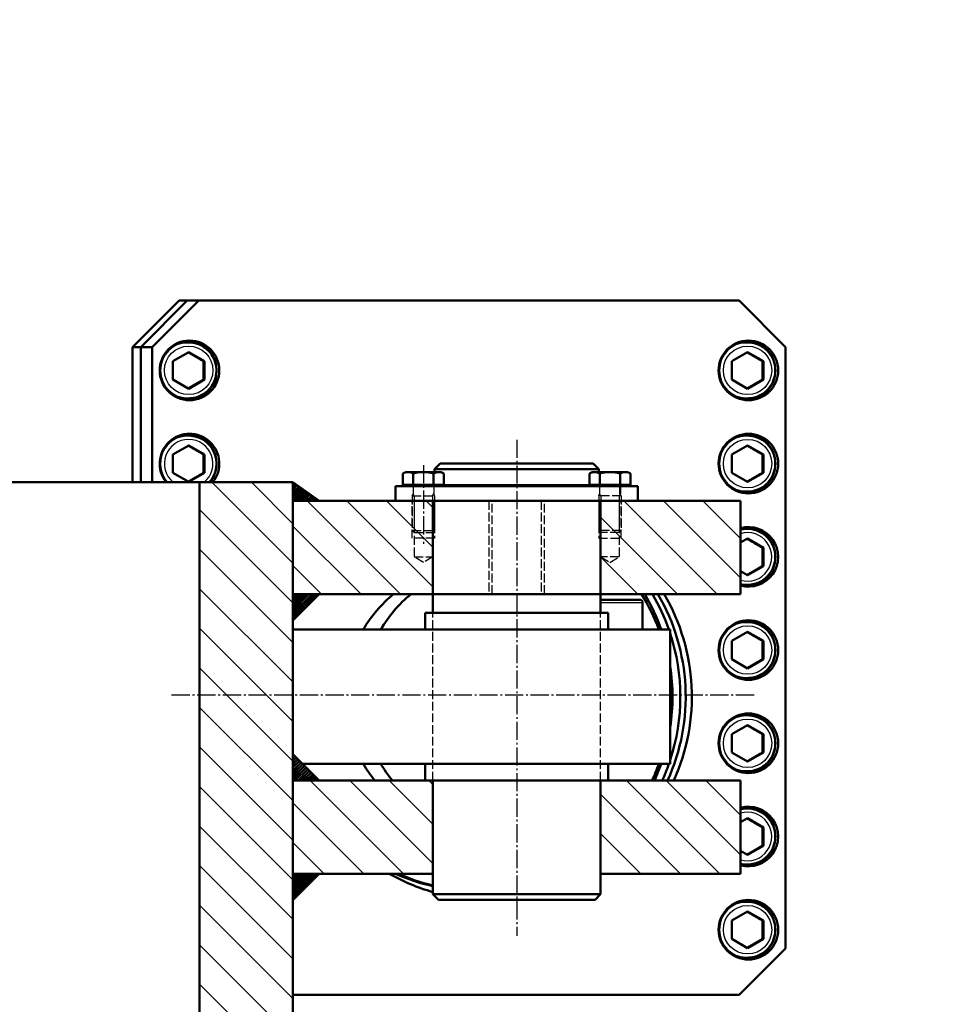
# Model space of a CAD drawing. Header units: millimetres. Extents: x 214111 to 284873, y 268617 to 319354.
# Tile 27 of 37: x 228390 to 228886, y 281015 to 281543. Entities that reach past the tile are written whole.
import ezdxf

# ---------------------------------------------------------------- set-up
doc = ezdxf.new("R2010")
doc.units = ezdxf.units.MM
doc.linetypes.add('AM_DIN_F_W050', pattern=[6.25, 4.75, -1.5])
doc.linetypes.add('AM_DIN_G_W050', pattern=[13.75, 9.75, -1.5, 1, -1.5])
for name, color, linetype, lineweight in [('AM_0', 7, 'Continuous', 50), ('AM_3', 6, 'AM_DIN_F_W050', 25), ('AM_4', 3, 'Continuous', 25), ('AM_7', 4, 'AM_DIN_G_W050', 25), ('AM_8', 1, 'Continuous', 25), ('ОГСО_Оборудование', 7, 'Continuous', 18)]:
    doc.layers.add(name, color=color, linetype=linetype, lineweight=lineweight)
doc.layers.add('ГТО-2_Штриховка_018', color=7, linetype='Continuous', lineweight=18, true_color=0x6b6b6b)
pattern_1 = [(135, (-2743.1365, -7991.0269), (0.449012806, 0.449012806), [])]
pattern_2 = [(45, (-2763.137, -7991.027), (10.606602, -10.606602), [])]

# ---------------------------------------------------------------- blocks, each defined once
blk = doc.blocks.new('wr67e56ue5AE')
at = {"layer": 'AM_8'}
h = blk.add_hatch(dxfattribs=at)
h.set_pattern_fill('ANSI31', color=256, scale=0.2, style=0)
h.set_pattern_definition(pattern_1)
h.paths.add_polyline_path([(-1517.5, 447.5), (-1531.64, 447.5), (-1517.5, 457.5)])
at = {"layer": 'AM_8', "ltscale": 0.8}
h = blk.add_hatch(dxfattribs=at)
h.set_pattern_fill('_U', color=256, scale=15, angle=135, style=0, pattern_type=0)
h.set_pattern_definition([(45, (-2743.137, -7991.027), (10.606602, -10.606602), [])])
h.paths.add_polyline_path([(-1512.5, 12.5), (-1517.5, 12.5), (-1517.5, 457.5), (-1467.5, 457.5), (-1467.5, 12.5)])
h = blk.add_hatch(dxfattribs=at)
h.set_pattern_fill('_U', color=256, scale=15, angle=135, style=0, pattern_type=0)
h.set_pattern_definition(pattern_2)
h.paths.add_polyline_path([(-1592.5, 397.5), (-1592.5, 447.5), (-1517.5, 447.5), (-1517.5, 397.5)])
h.paths.add_polyline_path([(-1682.5, 447.5), (-1682.5, 397.5), (-1757.5, 397.5), (-1757.5, 447.5)])
at = {"layer": 'AM_8'}
h = blk.add_hatch(dxfattribs=at)
h.set_pattern_fill('ANSI31', color=256, scale=0.2, style=0)
h.set_pattern_definition(pattern_1)
h.paths.add_polyline_path([(-1531.64, 397.5), (-1517.5, 397.5), (-1517.5, 383.36)])
h = blk.add_hatch(dxfattribs=at)
h.set_pattern_fill('ANSI31', color=256, scale=0.2, style=0)
h.set_pattern_definition(pattern_1)
h.paths.add_polyline_path([(-1517.5, 297.5), (-1531.64, 297.5), (-1517.5, 311.64)])
at = {"layer": 'AM_8', "ltscale": 0.8}
h = blk.add_hatch(dxfattribs=at)
h.set_pattern_fill('_U', color=256, scale=15, angle=135, style=0, pattern_type=0)
h.set_pattern_definition(pattern_2)
h.paths.add_polyline_path([(-1592.5, 247.5), (-1592.5, 297.5), (-1517.5, 297.5), (-1517.5, 247.5)])
h.paths.add_polyline_path([(-1682.5, 297.5), (-1682.5, 247.5), (-1757.5, 247.5), (-1757.5, 297.5)])
at = {"layer": 'AM_8'}
h = blk.add_hatch(dxfattribs=at)
h.set_pattern_fill('ANSI31', color=256, scale=0.2, style=0)
h.set_pattern_definition(pattern_1)
h.paths.add_polyline_path([(-1531.64, 247.5), (-1517.5, 247.5), (-1517.5, 233.36)])
at = {"layer": 'AM_0'}
for p, q in [((-1756.74, 555.03), (-1781.71, 530.03)), ((-1456.53, 555.03), (-1756.74, 555.03)), ((-1442.13, 530.03), (-1467.09, 555.03)), ((-1435.92, 530.03), (-1460.89, 555.03)), ((-1456.53, 555.03), (-1431.56, 530.03)), ((-1781.71, 530.03), (-1781.71, 207.5)), ((-1761.19, 532.5), (-1760.29, 532.5)), ((-1461.56, 532.5), (-1460.66, 532.5)), ((-1431.56, 530.03), (-1442.13, 530.03)), ((-1442.13, 457.5), (-1442.13, 530.03)), ((-1435.92, 457.5), (-1435.92, 530.03)), ((-1431.56, 457.5), (-1431.56, 530.03)), ((-1761.29, 527.31), (-1769.77, 522.41)), ((-1752.8, 522.41), (-1761.29, 527.31)), ((-1461.65, 527.31), (-1470.14, 522.41)), ((-1453.17, 522.41), (-1461.65, 527.31)), ((-1769.77, 522.41), (-1769.77, 512.59)), ((-1769.28, 522.41), (-1769.77, 522.41)), ((-1752.8, 512.59), (-1752.8, 522.41)), ((-1470.14, 522.41), (-1470.14, 512.59)), ((-1469.65, 522.41), (-1470.14, 522.41)), ((-1453.17, 512.59), (-1453.17, 522.41)), ((-1769.77, 512.59), (-1761.29, 507.69)), ((-1769.28, 512.59), (-1769.77, 512.59)), ((-1761.29, 507.69), (-1752.8, 512.59)), ((-1470.14, 512.59), (-1461.65, 507.69)), ((-1469.65, 512.59), (-1470.14, 512.59)), ((-1461.65, 507.69), (-1453.17, 512.59)), ((-1761.19, 502.5), (-1760.29, 502.5)), ((-1461.56, 502.5), (-1460.66, 502.5)), ((-1761.19, 482.5), (-1760.29, 482.5)), ((-1461.56, 482.5), (-1460.66, 482.5)), ((-1761.29, 477.31), (-1769.77, 472.41)), ((-1752.8, 472.41), (-1761.29, 477.31)), ((-1461.65, 477.31), (-1470.14, 472.41)), ((-1453.17, 472.41), (-1461.65, 477.31)), ((-1769.77, 472.41), (-1769.77, 462.59)), ((-1769.28, 472.41), (-1769.77, 472.41)), ((-1752.8, 462.59), (-1752.8, 472.41)), ((-1470.14, 472.41), (-1470.14, 462.59)), ((-1469.65, 472.41), (-1470.14, 472.41)), ((-1453.17, 462.59), (-1453.17, 472.41)), ((-1678.5, 467.5), (-1681.5, 464.5)), ((-1596.5, 467.5), (-1678.5, 467.5)), ((-1676.49, 467.5), (-1670.77, 467.5)), ((-1670.77, 467.5), (-1670.76, 467.5)), ((-1596.5, 467.5), (-1593.5, 464.5)), ((-1769.77, 462.59), (-1761.29, 457.69)), ((-1769.28, 462.59), (-1769.77, 462.59)), ((-1761.29, 457.69), (-1752.8, 462.59)), ((-1698.47, 462.15), (-1697, 463)), ((-1698.47, 462.15), (-1698.47, 456.1)), ((-1678, 463), (-1697, 463)), ((-1692.99, 462.15), (-1692.99, 456.1)), ((-1682.01, 462.15), (-1682.01, 456.1)), ((-1681.5, 464.5), (-1593.5, 464.5)), ((-1676.53, 462.15), (-1678, 463)), ((-1676.53, 462.15), (-1676.53, 456.1)), ((-1598.47, 462.15), (-1597, 463)), ((-1598.47, 462.15), (-1598.47, 456.1)), ((-1597, 463), (-1578, 463)), ((-1592.99, 462.15), (-1592.99, 456.1)), ((-1582.01, 462.15), (-1582.01, 456.1)), ((-1576.53, 462.15), (-1578, 463)), ((-1576.53, 462.15), (-1576.53, 456.1)), ((-1470.14, 462.59), (-1461.65, 457.69)), ((-1469.65, 462.59), (-1470.14, 462.59)), ((-1461.65, 457.69), (-1453.17, 462.59)), ((-1572.5, 455.5), (-1702.5, 455.5)), ((-1702.5, 455.5), (-1702.5, 447.5)), ((-1698.47, 456.1), (-1696.1, 456.1)), ((-1696.1, 456.1), (-1678.9, 456.1)), ((-1696.1, 456.1), (-1696.1, 455.5)), ((-1693.03, 455.5), (-1693.03, 451.32)), ((-1678.9, 456.1), (-1676.53, 456.1)), ((-1678.9, 456.1), (-1678.9, 455.5)), ((-1596.1, 456.1), (-1598.47, 456.1)), ((-1578.9, 456.1), (-1596.1, 456.1)), ((-1596.1, 456.1), (-1596.1, 455.5)), ((-1578.9, 456.1), (-1578.9, 455.5)), ((-1576.53, 456.1), (-1578.9, 456.1)), ((-1572.5, 455.5), (-1572.5, 447.5)), ((-1531.64, 447.5), (-1517.5, 457.5)), ((-1517.5, 457.5), (-1467.5, 457.5)), ((-1517.5, 172.5), (-1517.5, 457.5)), ((-1517.5, 456.5), (-1517.5, 406.5)), ((-1517.5, 456.5), (-1517.5, 406.5)), ((-1467.5, 12.5), (-1467.5, 457.5)), ((-1326.91, 457.5), (-1467.5, 457.5)), ((-1392.77, 457.5), (-1431.56, 457.5)), ((-1761.19, 452.5), (-1760.29, 452.5)), ((-1757.5, 397.5), (-1757.5, 447.5)), ((-1757.5, 447.5), (-1517.5, 447.5)), ((-1757.5, 397.5), (-1757.5, 447.5)), ((-1682.5, 397.5), (-1682.5, 447.5)), ((-1579.5, 447.5), (-1595.5, 447.5)), ((-1592.5, 447.5), (-1592.5, 397.5)), ((-1761.19, 432.5), (-1760.29, 432.5)), ((-1761.29, 427.31), (-1769.77, 422.41)), ((-1757.5, 425.13), (-1761.29, 427.31)), ((-1769.77, 422.41), (-1769.77, 412.59)), ((-1769.28, 422.41), (-1769.77, 422.41)), ((-1769.77, 412.59), (-1761.29, 407.69)), ((-1769.28, 412.59), (-1769.77, 412.59)), ((-1761.29, 407.69), (-1757.5, 409.87)), ((-1761.19, 402.5), (-1760.29, 402.5)), ((-1517.5, 397.5), (-1757.5, 397.5)), ((-1682.5, 387.5), (-1682.5, 397.5)), ((-1592.5, 387.5), (-1592.5, 397.5)), ((-1531.64, 397.5), (-1517.5, 383.36, 0)), ((-1705.02, 392.9), (-1705.02, 378.5)), ((-1682.62, 394.5), (-1703.42, 394.5)), ((-1588.5, 387.5), (-1686.5, 387.5)), ((-1686.5, 387.5), (-1686.5, 378.5)), ((-1588.5, 387.5), (-1588.5, 378.5)), ((-1761.19, 382.5), (-1760.29, 382.5)), ((-1761.29, 377.31), (-1769.77, 372.41)), ((-1752.8, 372.41), (-1761.29, 377.31)), ((-1517.5, 378.5), (-1719.83, 378.5)), ((-1719.83, 378.5), (-1719.83, 306.5)), ((-1769.77, 372.41), (-1769.77, 362.59)), ((-1769.28, 372.41), (-1769.77, 372.41)), ((-1752.8, 362.59), (-1752.8, 372.41)), ((-1769.77, 362.59), (-1761.29, 357.69)), ((-1769.28, 362.59), (-1769.77, 362.59)), ((-1761.29, 357.69), (-1752.8, 362.59)), ((-1761.19, 352.5), (-1760.29, 352.5)), ((-1761.19, 332.5), (-1760.29, 332.5)), ((-1761.29, 327.31), (-1769.77, 322.41)), ((-1769.77, 322.41), (-1769.77, 312.59)), ((-1769.28, 322.41), (-1769.77, 322.41)), ((-1752.8, 322.41), (-1761.29, 327.31)), ((-1752.8, 312.59), (-1752.8, 322.41)), ((-1769.77, 312.59), (-1761.29, 307.69)), ((-1769.28, 312.59), (-1769.77, 312.59)), ((-1761.29, 307.69), (-1752.8, 312.59)), ((-1531.64, 297.5), (-1517.5, 311.64, 0)), ((-1522.64, 306.5), (-1719.83, 306.5)), ((-1686.5, 297.5), (-1686.5, 306.5)), ((-1588.5, 297.5), (-1588.5, 306.5)), ((-1761.19, 302.5), (-1760.29, 302.5)), ((-1757.5, 247.5), (-1757.5, 297.5)), ((-1757.5, 297.5), (-1517.5, 297.5)), ((-1682.5, 247.5), (-1682.5, 297.5)), ((-1592.5, 247.5), (-1592.5, 297.5)), ((-1761.19, 282.5), (-1760.29, 282.5)), ((-1517.5, 280.5), (-1517.5, 230.5)), ((-1761.29, 277.31), (-1769.77, 272.41)), ((-1757.5, 275.13), (-1761.29, 277.31)), ((-1769.77, 272.41), (-1769.77, 262.59)), ((-1769.28, 272.41), (-1769.77, 272.41)), ((-1769.77, 262.59), (-1761.29, 257.69)), ((-1769.28, 262.59), (-1769.77, 262.59)), ((-1761.29, 257.69), (-1757.5, 259.87)), ((-1761.19, 252.5), (-1760.29, 252.5)), ((-1682.5, 247.5), (-1757.5, 247.5)), ((-1517.5, 247.5), (-1592.5, 247.5)), ((-1531.64, 247.5), (-1517.5, 233.36, 0)), ((-1761.19, 232.5), (-1760.29, 232.5)), ((-1679.5, 233.5), (-1682.5, 236.5)), ((-1592.5, 236.5), (-1682.5, 236.5)), ((-1595.5, 233.5), (-1679.5, 233.5)), ((-1595.5, 233.5), (-1592.5, 236.5)), ((-1761.29, 227.31), (-1769.77, 222.41)), ((-1752.8, 222.41), (-1761.29, 227.31)), ((-1769.77, 222.41), (-1769.77, 212.59)), ((-1769.28, 222.41), (-1769.77, 222.41)), ((-1752.8, 212.59), (-1752.8, 222.41)), ((-1769.77, 212.59), (-1761.29, 207.69)), ((-1769.28, 212.59), (-1769.77, 212.59)), ((-1761.29, 207.69), (-1752.8, 212.59)), ((-1781.71, 207.5), (-1756.74, 182.5)), ((-1761.19, 202.5), (-1760.29, 202.5)), ((-1756.74, 182.5), (-1517.5, 182.5))]:
    blk.add_line(p, q, dxfattribs=at)
for points in [[(-1681.5, 463), (-1681.5, 464.5)], [(-1593.5, 463), (-1593.5, 464.5)], [(-1678.9, 456), (-1602.5, 456), (-1596.1, 456)], [(-1682.5, 236.5), (-1682.5, 247.5)], [(-1592.5, 236.5), (-1592.5, 247.5)]]:
    blk.add_lwpolyline(points, dxfattribs=at)
for centre, radius, start, end in [((-1695.73, 458.15), 4.85, 55.5531, 115.5531), ((-1687.5, 444.86), 18.14, 72.3875, 107.6125), ((-1679.27, 458.15), 4.85, 64.4469, 124.4469), ((-1595.73, 458.15), 4.85, 55.5531, 115.5531), ((-1587.5, 444.86), 18.14, 72.3875, 107.6125), ((-1579.27, 458.15), 4.85, 64.4469, 124.4469), ((-1703.42, 392.9), 1.6, 90, 180)]:
    blk.add_arc(centre, radius, start, end, dxfattribs=at)
at = {"layer": 'AM_0', "extrusion": (0, 0, -1)}
for centre in [(-1761.73, 517.5), (-1462.1, 517.5), (-1761.73, 467.5), (-1761.73, 367.5), (-1761.73, 317.5), (-1761.73, 217.5)]:
    blk.add_ellipse(centre, major_axis=(0, -16), ratio=0.998769, dxfattribs=at)
for centre, major_axis, start_param, end_param in [((-1760.29, 517.5), (0, 16), 3.18662, 6.238158), ((-1460.66, 517.5), (0, 16), 3.18662, 6.238158), ((-1760.29, 517.5), (0, 15), 0, 0.73338), ((-1460.66, 517.5), (0, 15), 0, 0.73338), ((-1760.29, 517.5), (0, 15), 2.408213, 3.141593), ((-1460.66, 517.5), (0, 15), 2.408213, 3.141593), ((-1760.29, 467.5), (0, 16), 3.18662, 6.238158), ((-1760.29, 467.5), (0, 15), 0, 0.73338), ((-1462.1, 467.5), (0, 16), 4.037257, 8.529113), ((-1460.66, 467.5), (0, 16), 4.037257, 6.238158), ((-1460.66, 467.5), (0, 15), 0, 0.73338), ((-1760.29, 467.5), (0, 15), 2.408213, 3.141593), ((-1761.73, 417.5), (0, 16), 2.873592, 6.551186), ((-1760.29, 417.5), (0, 16), 3.18662, 6.238158), ((-1760.29, 417.5), (0, 15), 0, 0.187529), ((-1760.29, 417.5), (0, 15), 2.954064, 3.141593), ((-1622.56, 342.5), (0, 109), 4.286815, 5.241293), ((-1619.24, 342.5), (0, 109), 4.286815, 5.241293), ((-1616.36, 342.5), (0, 109), -1.234201, -1.041893), ((-1612.19, 342.5), (0, 109), -1.234201, -1.041893), ((-1616.33, 342.5), (0, 104), -1.217328, -1.013556), ((-1625.71, 342.5), (0, 71), 0.684638, 1.039047), ((-1616.33, 342.5), (0, 71), 0.684638, 1.039047), ((-1760.29, 367.5), (0, 16), 3.18662, 6.238158), ((-1760.29, 367.5), (0, 15), 0, 0.73338), ((-1616.36, 342.5), (0, 109), 4.396171, 5.028607), ((-1760.29, 367.5), (0, 15), 2.408213, 3.141593), ((-1612.19, 342.5), (0, 109), 4.561882, 4.862896), ((-1616.33, 342.5), (0, 104), 4.626931, 4.797847), ((-1760.29, 317.5), (0, 16), 3.18662, 6.238158), ((-1760.29, 317.5), (0, 15), 0, 0.73338), ((-1760.29, 317.5), (0, 15), 2.408213, 3.141593), ((-1616.36, 342.5), (0, 109), 4.286815, 4.375794), ((-1612.19, 342.5), (0, 109), 4.286815, 4.375794), ((-1616.33, 342.5), (0, 104), 4.264912, 4.358921), ((-1615.07, 342.5), (0, 71), 4.17151, 4.180639), ((-1625.71, 342.5), (0, 71), 2.102546, 2.257256), ((-1616.33, 342.5), (0, 71), 2.102546, 2.257256), ((-1761.73, 267.5), (0, 16), 2.873592, 6.551186), ((-1760.29, 267.5), (0, 16), 3.18662, 6.238158), ((-1760.29, 267.5), (0, 15), 0, 0.187529), ((-1760.29, 267.5), (0, 15), 2.954064, 3.141593), ((-1622.56, 342.5), (0, 109), 2.629171, 2.861841), ((-1616.33, 342.5), (0, 104), 2.722507, 2.910075), ((-1614.81, 342.5), (0, 104), 2.722507, 2.925161), ((-1760.29, 217.5), (0, 16), 3.18662, 6.238158), ((-1760.29, 217.5), (0, 15), 0, 0.73338), ((-1760.29, 217.5), (0, 15), 2.408213, 3.141593)]:
    blk.add_ellipse(centre, major_axis=major_axis, ratio=0.998769, start_param=start_param, end_param=end_param, dxfattribs=at)
at = {"layer": 'AM_0'}
for points, knots in [([(-1761.19, 532.5), (-1762.78, 532.5), (-1764.38, 532.24), (-1767.42, 531.24), (-1768.85, 530.49), (-1771.42, 528.58), (-1772.54, 527.41), (-1774.38, 524.79), (-1775.08, 523.34), (-1776, 520.27), (-1776.21, 518.66), (-1776.12, 515.46), (-1775.81, 513.87), (-1774.72, 510.86), (-1773.93, 509.45), (-1771.95, 506.94), (-1770.75, 505.84), (-1768.08, 504.09), (-1766.6, 503.42), (-1763.8, 502.67), (-1762.49, 502.5), (-1761.19, 502.5)], [4.712389, 4.712389, 4.712389, 4.712389, 5.032291, 5.032291, 5.352212, 5.352212, 5.672184, 5.672184, 5.992218, 5.992218, 6.3123, 6.3123, 6.632397, 6.632397, 6.952472, 6.952472, 7.272495, 7.272495, 7.592456, 7.592456, 7.853982, 7.853982, 7.853982, 7.853982]), ([(-1461.56, 532.5), (-1463.15, 532.5), (-1464.75, 532.24), (-1467.79, 531.24), (-1469.22, 530.49), (-1471.78, 528.58), (-1472.91, 527.41), (-1474.75, 524.79), (-1475.45, 523.34), (-1476.37, 520.27), (-1476.58, 518.66), (-1476.49, 515.46), (-1476.18, 513.87), (-1475.09, 510.86), (-1474.3, 509.45), (-1472.32, 506.94), (-1471.12, 505.84), (-1468.45, 504.09), (-1466.97, 503.42), (-1464.17, 502.67), (-1462.86, 502.5), (-1461.56, 502.5)], [4.712389, 4.712389, 4.712389, 4.712389, 5.032291, 5.032291, 5.352212, 5.352212, 5.672184, 5.672184, 5.992218, 5.992218, 6.3123, 6.3123, 6.632397, 6.632397, 6.952472, 6.952472, 7.272495, 7.272495, 7.592456, 7.592456, 7.853982, 7.853982, 7.853982, 7.853982]), ([(-1761.19, 482.5), (-1762.78, 482.5), (-1764.38, 482.24), (-1767.42, 481.24), (-1768.85, 480.49), (-1771.42, 478.58), (-1772.54, 477.41), (-1774.38, 474.79), (-1775.08, 473.34), (-1776, 470.27), (-1776.21, 468.66), (-1776.12, 465.46), (-1775.81, 463.87), (-1774.72, 460.86), (-1773.93, 459.45), (-1771.95, 456.94), (-1770.75, 455.84), (-1768.08, 454.09), (-1766.6, 453.42), (-1763.8, 452.67), (-1762.49, 452.5), (-1761.19, 452.5)], [4.712389, 4.712389, 4.712389, 4.712389, 5.032291, 5.032291, 5.352212, 5.352212, 5.672184, 5.672184, 5.992218, 5.992218, 6.3123, 6.3123, 6.632397, 6.632397, 6.952472, 6.952472, 7.272495, 7.272495, 7.592456, 7.592456, 7.853982, 7.853982, 7.853982, 7.853982]), ([(-1461.56, 482.5), (-1463.15, 482.5), (-1464.75, 482.24), (-1467.79, 481.24), (-1469.22, 480.49), (-1471.78, 478.58), (-1472.91, 477.41), (-1474.75, 474.79), (-1475.45, 473.34), (-1476.37, 470.27), (-1476.58, 468.66), (-1476.49, 465.46), (-1476.18, 463.87), (-1475.09, 460.86), (-1474.3, 459.45), (-1473.12, 457.96), (-1472.93, 457.73), (-1472.72, 457.5)], [4.712389, 4.712389, 4.712389, 4.712389, 5.032291, 5.032291, 5.352212, 5.352212, 5.672184, 5.672184, 5.992218, 5.992218, 6.3123, 6.3123, 6.632397, 6.632397, 6.952472, 6.952472, 7.013005, 7.013005, 7.013005, 7.013005]), ([(-1761.19, 432.5), (-1762.78, 432.5), (-1764.38, 432.24), (-1767.42, 431.24), (-1768.85, 430.49), (-1771.42, 428.58), (-1772.54, 427.41), (-1774.38, 424.79), (-1775.08, 423.34), (-1776, 420.27), (-1776.21, 418.66), (-1776.12, 415.46), (-1775.81, 413.87), (-1774.72, 410.86), (-1773.93, 409.45), (-1771.95, 406.94), (-1770.75, 405.84), (-1768.08, 404.09), (-1766.6, 403.42), (-1763.8, 402.67), (-1762.49, 402.5), (-1761.19, 402.5)], [4.712389, 4.712389, 4.712389, 4.712389, 5.032291, 5.032291, 5.352212, 5.352212, 5.672184, 5.672184, 5.992218, 5.992218, 6.3123, 6.3123, 6.632397, 6.632397, 6.952472, 6.952472, 7.272495, 7.272495, 7.592456, 7.592456, 7.853982, 7.853982, 7.853982, 7.853982]), ([(-1761.19, 382.5), (-1762.78, 382.5), (-1764.38, 382.24), (-1767.42, 381.24), (-1768.85, 380.49), (-1771.42, 378.58), (-1772.54, 377.41), (-1774.38, 374.79), (-1775.08, 373.34), (-1776, 370.27), (-1776.21, 368.66), (-1776.12, 365.46), (-1775.81, 363.87), (-1774.72, 360.86), (-1773.93, 359.45), (-1771.95, 356.94), (-1770.75, 355.84), (-1768.08, 354.09), (-1766.6, 353.42), (-1763.8, 352.67), (-1762.49, 352.5), (-1761.19, 352.5)], [4.712389, 4.712389, 4.712389, 4.712389, 5.032291, 5.032291, 5.352212, 5.352212, 5.672184, 5.672184, 5.992218, 5.992218, 6.3123, 6.3123, 6.632397, 6.632397, 6.952472, 6.952472, 7.272495, 7.272495, 7.592456, 7.592456, 7.853982, 7.853982, 7.853982, 7.853982]), ([(-1761.19, 332.5), (-1762.78, 332.5), (-1764.38, 332.24), (-1767.42, 331.24), (-1768.85, 330.49), (-1771.42, 328.58), (-1772.54, 327.41), (-1774.38, 324.79), (-1775.08, 323.34), (-1776, 320.27), (-1776.21, 318.66), (-1776.12, 315.46), (-1775.81, 313.87), (-1774.72, 310.86), (-1773.93, 309.45), (-1771.95, 306.94), (-1770.75, 305.84), (-1768.08, 304.09), (-1766.6, 303.42), (-1763.8, 302.67), (-1762.49, 302.5), (-1761.19, 302.5)], [4.712389, 4.712389, 4.712389, 4.712389, 5.032291, 5.032291, 5.352212, 5.352212, 5.672184, 5.672184, 5.992218, 5.992218, 6.3123, 6.3123, 6.632397, 6.632397, 6.952472, 6.952472, 7.272495, 7.272495, 7.592456, 7.592456, 7.853982, 7.853982, 7.853982, 7.853982]), ([(-1761.19, 282.5), (-1762.78, 282.5), (-1764.38, 282.24), (-1767.42, 281.24), (-1768.85, 280.49), (-1771.42, 278.58), (-1772.54, 277.41), (-1774.38, 274.79), (-1775.08, 273.34), (-1776, 270.27), (-1776.21, 268.66), (-1776.12, 265.46), (-1775.81, 263.87), (-1774.72, 260.86), (-1773.93, 259.45), (-1771.95, 256.94), (-1770.75, 255.84), (-1768.08, 254.09), (-1766.6, 253.42), (-1763.8, 252.67), (-1762.49, 252.5), (-1761.19, 252.5)], [4.712389, 4.712389, 4.712389, 4.712389, 5.032291, 5.032291, 5.352212, 5.352212, 5.672184, 5.672184, 5.992218, 5.992218, 6.3123, 6.3123, 6.632397, 6.632397, 6.952472, 6.952472, 7.272495, 7.272495, 7.592456, 7.592456, 7.853982, 7.853982, 7.853982, 7.853982]), ([(-1761.19, 232.5), (-1762.78, 232.5), (-1764.38, 232.24), (-1767.42, 231.24), (-1768.85, 230.49), (-1771.42, 228.58), (-1772.54, 227.41), (-1774.38, 224.79), (-1775.08, 223.34), (-1776, 220.27), (-1776.21, 218.66), (-1776.12, 215.46), (-1775.81, 213.87), (-1774.72, 210.86), (-1773.93, 209.45), (-1771.95, 206.94), (-1770.75, 205.84), (-1768.08, 204.09), (-1766.6, 203.42), (-1763.8, 202.67), (-1762.49, 202.5), (-1761.19, 202.5)], [4.712389, 4.712389, 4.712389, 4.712389, 5.032291, 5.032291, 5.352212, 5.352212, 5.672184, 5.672184, 5.992218, 5.992218, 6.3123, 6.3123, 6.632397, 6.632397, 6.952472, 6.952472, 7.272495, 7.272495, 7.592456, 7.592456, 7.853982, 7.853982, 7.853982, 7.853982])]:
    blk.add_open_spline(points, degree=3, knots=knots, dxfattribs=at)
for points, weights in [([(-1769.28, 522.41), (-1765.06, 524.81), (-1761.04, 527.17)], [1, 1.15070980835, 1.00777556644]), ([(-1469.65, 522.41), (-1465.43, 524.81), (-1461.4, 527.17)], [1, 1.15070980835, 1.00777556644]), ([(-1769.28, 512.59), (-1769.21, 517.5), (-1769.28, 522.41)], [1, 1.15470053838, 1]), ([(-1469.65, 512.59), (-1469.58, 517.5), (-1469.65, 522.41)], [1, 1.15470053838, 1]), ([(-1761.04, 507.83), (-1765.06, 510.19), (-1769.28, 512.59)], [1.00777556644, 1.15070980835, 1]), ([(-1461.4, 507.83), (-1465.43, 510.19), (-1469.65, 512.59)], [1.00777556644, 1.15070980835, 1]), ([(-1769.28, 472.41), (-1765.06, 474.81), (-1761.04, 477.17)], [1, 1.15070980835, 1.00777556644]), ([(-1469.65, 472.41), (-1465.43, 474.81), (-1461.4, 477.17)], [1, 1.15070980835, 1.00777556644]), ([(-1769.28, 462.59), (-1769.21, 467.5), (-1769.28, 472.41)], [1, 1.15470053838, 1]), ([(-1469.65, 462.59), (-1469.58, 467.5), (-1469.65, 472.41)], [1, 1.15470053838, 1]), ([(-1761.04, 457.83), (-1765.06, 460.19), (-1769.28, 462.59)], [1.00777556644, 1.15070980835, 1]), ([(-1461.4, 457.83), (-1465.43, 460.19), (-1469.65, 462.59)], [1.00777556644, 1.15070980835, 1]), ([(-1769.28, 422.41), (-1765.06, 424.81), (-1761.04, 427.17)], [1, 1.15070980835, 1.00777556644]), ([(-1769.28, 412.59), (-1769.21, 417.5), (-1769.28, 422.41)], [1, 1.15470053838, 1]), ([(-1761.04, 407.83), (-1765.06, 410.19), (-1769.28, 412.59)], [1.00777556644, 1.15070980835, 1]), ([(-1769.28, 372.41), (-1765.06, 374.81), (-1761.04, 377.17)], [1, 1.15070980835, 1.00777556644]), ([(-1769.28, 362.59), (-1769.21, 367.5), (-1769.28, 372.41)], [1, 1.15470053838, 1]), ([(-1761.04, 357.83), (-1765.06, 360.19), (-1769.28, 362.59)], [1.00777556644, 1.15070980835, 1]), ([(-1769.28, 322.41), (-1765.06, 324.81), (-1761.04, 327.17)], [1, 1.15070980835, 1.00777556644]), ([(-1769.28, 312.59), (-1769.21, 317.5), (-1769.28, 322.41)], [1, 1.15470053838, 1]), ([(-1761.04, 307.83), (-1765.06, 310.19), (-1769.28, 312.59)], [1.00777556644, 1.15070980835, 1]), ([(-1769.28, 272.41), (-1765.06, 274.81), (-1761.04, 277.17)], [1, 1.15070980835, 1.00777556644]), ([(-1769.28, 262.59), (-1769.21, 267.5), (-1769.28, 272.41)], [1, 1.15470053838, 1]), ([(-1761.04, 257.83), (-1765.06, 260.19), (-1769.28, 262.59)], [1.00777556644, 1.15070980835, 1]), ([(-1769.28, 222.41), (-1765.06, 224.81), (-1761.04, 227.17)], [1, 1.15070980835, 1.00777556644]), ([(-1769.28, 212.59), (-1769.21, 217.5), (-1769.28, 222.41)], [1, 1.15470053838, 1]), ([(-1761.04, 207.83), (-1765.06, 210.19), (-1769.28, 212.59)], [1.00777556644, 1.15070980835, 1])]:
    blk.add_rational_spline(points, weights, degree=2, dxfattribs=at)
at = {"layer": 'AM_3'}
for p, q in [((-1681.97, 455.5), (-1681.97, 451.32)), ((-1593.03, 455.5), (-1593.03, 451.32)), ((-1581.97, 455.5), (-1581.97, 451.32)), ((-1693.5, 450.25), (-1693.03, 451.32)), ((-1693.5, 450.25), (-1693.5, 431.57)), ((-1693.5, 450.25), (-1681.5, 450.25)), ((-1692.43, 450.25), (-1693.03, 451.32)), ((-1692.43, 450.25), (-1692.43, 430.5)), ((-1682.57, 450.25), (-1681.97, 451.32)), ((-1682.57, 450.25), (-1682.57, 430.5)), ((-1681.5, 450.25), (-1681.97, 451.32)), ((-1681.5, 450.25), (-1681.5, 431.57)), ((-1593.5, 450.25), (-1593.03, 451.32)), ((-1593.5, 450.25), (-1593.5, 431.57)), ((-1581.5, 450.25), (-1593.5, 450.25)), ((-1592.43, 450.25), (-1593.03, 451.32)), ((-1592.43, 450.25), (-1592.43, 430.5)), ((-1582.57, 450.25), (-1581.97, 451.32)), ((-1582.57, 450.25), (-1582.57, 430.5)), ((-1581.5, 450.25), (-1581.97, 451.32)), ((-1581.5, 450.25), (-1581.5, 431.57)), ((-1693.5, 427.5), (-1693.5, 447.5)), ((-1692.43, 447.5), (-1692.43, 417.5)), ((-1682.57, 417.5), (-1682.57, 447.5)), ((-1681.5, 447.5), (-1681.5, 427.5)), ((-1652.5, 397.5), (-1652.5, 447.5)), ((-1650.61, 447.5), (-1650.61, 397.5)), ((-1624.39, 397.5), (-1624.39, 447.5)), ((-1622.5, 447.5), (-1622.5, 397.5)), ((-1593.5, 447.5), (-1593.5, 427.5)), ((-1592.43, 417.5), (-1592.43, 447.5)), ((-1582.57, 447.5), (-1582.57, 417.5)), ((-1581.5, 427.5), (-1581.5, 447.5)), ((-1693.5, 431.57), (-1681.5, 431.57)), ((-1692.43, 430.5), (-1693.5, 431.57)), ((-1692.43, 430.5), (-1682.57, 430.5)), ((-1681.5, 431.57), (-1682.57, 430.5)), ((-1581.5, 431.57), (-1593.5, 431.57)), ((-1593.5, 431.57), (-1592.43, 430.5)), ((-1582.57, 430.5), (-1592.43, 430.5)), ((-1582.57, 430.5), (-1581.5, 431.57)), ((-1681.5, 427.5), (-1693.5, 427.5)), ((-1593.5, 427.5), (-1581.5, 427.5)), ((-1692.43, 417.5), (-1682.57, 417.5)), ((-1687.5, 414.54, 0), (-1692.43, 417.5)), ((-1682.57, 417.5), (-1687.5, 414.54, 0)), ((-1582.57, 417.5), (-1592.43, 417.5)), ((-1592.43, 417.5), (-1587.5, 414.54, 0)), ((-1587.5, 414.54, 0), (-1582.57, 417.5))]:
    blk.add_line(p, q, dxfattribs=at)
for points in [[(-1682.5, 297.5), (-1682.5, 397.5)], [(-1592.5, 297.5), (-1592.5, 397.5)]]:
    blk.add_lwpolyline(points, dxfattribs=at)
at = {"layer": 'AM_4'}
blk.add_line((-1705.02, 392.9), (-1682.5, 392.9), dxfattribs=at)
at = {"layer": 'AM_4', "extrusion": (0, 0, -1)}
for centre in [(-1761.29, 517.5), (-1461.65, 517.5), (-1761.29, 467.5), (-1761.29, 367.5), (-1761.29, 317.5), (-1761.29, 217.5)]:
    blk.add_ellipse(centre, major_axis=(0, -13), ratio=0.998769, dxfattribs=at)
for centre, major_axis, start_param, end_param in [((-1761.19, 517.5), (0, -15), 3.141593, 6.283185), ((-1461.56, 517.5), (0, -15), 3.141593, 6.283185), ((-1761.19, 467.5), (0, -15), 3.141593, 6.283185), ((-1461.56, 467.5), (0, 15), 0, 2.300524), ((-1461.65, 467.5), (0, 13), 3.834753, 8.731618), ((-1761.29, 417.5), (0, 13), 2.84577, 6.579008), ((-1761.19, 417.5), (0, 15), 0, 0.248586), ((-1761.19, 417.5), (0, 15), 2.893006, 3.141593), ((-1761.19, 367.5), (0, -15), 3.141593, 6.283185), ((-1761.19, 317.5), (0, -15), 3.141593, 6.283185), ((-1761.29, 267.5), (0, 13), 2.84577, 6.579008), ((-1761.19, 267.5), (0, 15), 0, 0.248586), ((-1761.19, 267.5), (0, 15), 2.893006, 3.141593), ((-1761.19, 217.5), (0, -15), 3.141593, 6.283185)]:
    blk.add_ellipse(centre, major_axis=major_axis, ratio=0.998769, start_param=start_param, end_param=end_param, dxfattribs=at)
at = {"layer": 'AM_7'}
for p, q in [((-1637.5, 480.31), (-1637.5, 214.21)), ((-1587.5, 466.76), (-1587.5, 424.5)), ((-1452.5, 343.5), (-1765.45, 343.5))]:
    blk.add_line(p, q, dxfattribs=at)
blk = doc.blocks.new('ОГСО_Агрегат_Поперечный разрез')
at = {"layer": 'ОГСО_Оборудование', "extrusion": (0, 0, -1), "zscale": -1}
blk.add_blockref('wr67e56ue5AE', (0, 649.3), dxfattribs=at)

msp = doc.modelspace()

# ---------------------------------------------------------------- hatches: boundary and pattern name
at = {"layer": 'ГТО-2_Штриховка_018'}
h = msp.add_hatch(dxfattribs=at)
h.set_pattern_fill('ANSI35', color=256, scale=100)
h.set_pattern_definition([(45, (-196417.1, -923498.2), (-449.0128, 449.0128), []), (45, (-195968.06, -923498.2), (-449.0128, 449.0128), [793.75, -158.75, 0, -158.75])])
h.paths.add_polyline_path([(219771.09, 277297.55), (219771.09, 299688.08), (221971.09, 299688.08), (221971.09, 299188.08), (223028.57, 299188.08), (223028.57, 298688.08), (224028.57, 298688.08), (224028.57, 299697.55), (222171.09, 299697.55), (222171.09, 299838.08), (218271.09, 299838.08), (218271.09, 299697.55), (218271.09, 299695.81), (218271.09, 277297.55)])
h.paths.add_polyline_path([(264778.57, 298688.08), (265778.57, 298688.08), (265778.57, 299438.08), (265478.57, 299438.08), (265478.57, 299688.08), (264778.57, 299688.08)])
h.paths.add_polyline_path([(258028.77, 298697.55), (259028.77, 298697.55), (259028.77, 299688.08), (258028.77, 299688.08)])
h.paths.add_polyline_path([(237028.57, 298697.55), (238028.57, 298697.55), (238028.57, 299697.55), (237028.57, 299697.55)])
edge = h.paths.add_edge_path()
edge.add_line((223079.09, 280597.55), (223079.09, 279632.55))
edge.add_line((223079.09, 279632.55), (223079.09, 279597.55))
edge.add_line((223079.09, 279597.55), (219779.09, 279597.55))
edge.add_line((219779.09, 279597.55), (219779.09, 277297.55))
edge.add_line((219779.09, 277297.55), (223531.93, 273297.55))
edge.add_line((223531.93, 273297.55), (227023.63, 273397.54))
edge.add_line((227023.63, 273397.54), (227023.63, 275420.9))
edge.add_line((227023.63, 275420.9), (226248.15, 275400.9))
edge.add_arc((226281.76, 275877.2), 477.48, 183.2802, 265.9635, ccw=False)
edge.add_line((225805.06, 275849.88), (225966.85, 277115.07))
edge.add_line((225966.85, 277115.07), (226204.14, 279572.72))
edge.add_line((226204.14, 279572.72), (226033.11, 279572.72))
edge.add_line((226033.11, 279572.72), (226033.11, 279612.72))
edge.add_line((226033.11, 279612.72), (225746.14, 279612.19))
edge.add_line((225746.14, 279612.19), (225694.43, 279652.18))
edge.add_line((225694.43, 279652.18), (225705.61, 279736.09))
edge.add_line((225705.61, 279736.09), (225705.61, 279783.98))
edge.add_line((225705.61, 279783.98), (225700.61, 279875.22))
edge.add_line((225700.61, 279875.22), (225498.01, 279863.55))
edge.add_arc((224735.24, 280163.57), 819.66, 265.68899, 338.52838, ccw=False)
edge.add_arc((224693.29, 280181.87), 835.87, 150.17871, 268.65227, ccw=False)
edge.add_line((223968.11, 280597.55), (223079.09, 280597.55))
h.paths.add_polyline_path([(224416.59, 276501.32), (224310.39, 276552.49), (225486.39, 276552.49), (225592.59, 276501.32)], flags=16)
edge = h.paths.add_edge_path()
edge.add_arc((233243.16, 279626.03), 37.5, 0, 360)
edge = h.paths.add_edge_path()
edge.add_line((266418.57, 277388.08), (266418.57, 279788.08))
edge.add_line((266418.57, 279788.08), (266768.57, 280088.08))
edge.add_line((266768.57, 280088.08), (266771.09, 280338.08))
edge.add_line((266771.09, 280338.08), (266471.09, 280338.08))
edge.add_line((266471.09, 280338.08), (266471.09, 280588.08))
edge.add_line((266471.09, 280588.08), (265671.09, 280588.08))
edge.add_line((265671.09, 280588.08), (265671.09, 280597.88))
edge.add_line((265671.09, 280597.88), (264582.68, 280597.55))
edge.add_arc((264095.01, 280197.65), 630.67, -0.00976, 39.35181, ccw=False)
edge.add_arc((264095.43, 280196.06), 630.24, -150.4091, 0.13491, ccw=False)
edge.add_line((263547.39, 279884.84), (263349.29, 279876.45))
edge.add_line((263349.29, 279876.45), (263346.79, 279652.34))
edge.add_line((263346.79, 279652.34), (263306.79, 279622.34))
edge.add_line((263306.79, 279622.34), (263019.29, 279604.84))
edge.add_line((263019.29, 279604.84), (263019.29, 279582.34))
edge.add_line((263019.29, 279582.34), (262999.29, 279582.34))
edge.add_line((262999.29, 279582.34), (262849.27, 279571.92))
edge.add_line((262849.27, 279571.92), (262925.17, 278785.8))
edge.add_line((262925.17, 278785.8), (262941.27, 278619.07))
edge.add_line((262941.27, 278619.07), (262959, 278435.5))
edge.add_line((262959, 278435.5), (262975.92, 278260.2))
edge.add_line((262975.92, 278260.2), (263065.48, 277124.55))
edge.add_line((263065.48, 277124.55), (263247.34, 275859.5))
edge.add_arc((262669.51, 275981.34), 590.53, 280.69442, 348.09357, ccw=False)
edge.add_line((262779.09, 275401.06), (262039.29, 275421.06))
edge.add_line((262039.29, 275421.06), (262039.29, 273397.54))
edge.add_line((262039.29, 273397.54), (266271.09, 273397.54))
edge.add_line((266271.09, 273397.54), (266271.09, 275197.56))
edge.add_line((266271.09, 275197.56), (266418.57, 277388.08))
h.paths.add_polyline_path([(251031.29, 298697.55), (252031.29, 298697.55), (252031.29, 299697.55), (251031.29, 299697.55)])
h.paths.add_polyline_path([(230028.57, 298688.08), (231028.57, 298688.08), (231028.57, 299688.08), (230028.57, 299688.08)])
h.paths.add_polyline_path([(244028.57, 298697.55), (245028.57, 298697.55), (245028.57, 299697.55), (244028.57, 299697.55)])
edge = h.paths.add_edge_path()
edge.add_line((255039.29, 277199.7), (255039.29, 277197.55))
edge.add_line((255039.29, 277197.55), (255072.02, 277197.55))
edge.add_arc((255072.02, 277447.55), 250, 262.4773, 270, ccw=False)
h.paths.add_polyline_path([(266418.57, 274287.92), (266418.57, 276887.92), (266418.57, 275087.92)], flags=16)
h.paths.add_polyline_path([(266362.17, 277388.08), (266271.09, 275197.56), (266271.09, 273397.54), (270768.58, 273388.08), (273268.57, 275388.08), (274768.57, 275388.08), (274768.57, 297288.08), (277768.57, 298288.08), (277768.57, 299688.08), (269078.57, 299688.08), (269078.57, 299447.55), (268778.57, 299447.55), (268778.57, 298697.55), (269778.57, 298688.08), (269778.57, 299183.35), (273271.09, 299192.81), (273271.09, 286697.55), (269521.09, 286697.55), (269521.09, 286447.55), (269221.09, 286447.55), (269221.09, 286197.55), (273271.09, 286197.55), (273271.09, 280588.08), (269071.09, 280588.08), (269071.09, 280338.08), (268771.09, 280338.08), (268771.09, 280088.08), (273271.09, 280088.08), (273271.09, 277388.08)])

# ---------------------------------------------------------------- block references
at = {"layer": 'ОГСО_Оборудование'}
msp.add_blockref('ОГСО_Агрегат_Поперечный разрез', (227018.57, 280188.08), dxfattribs=at)

doc.saveas('drawing.dxf')
